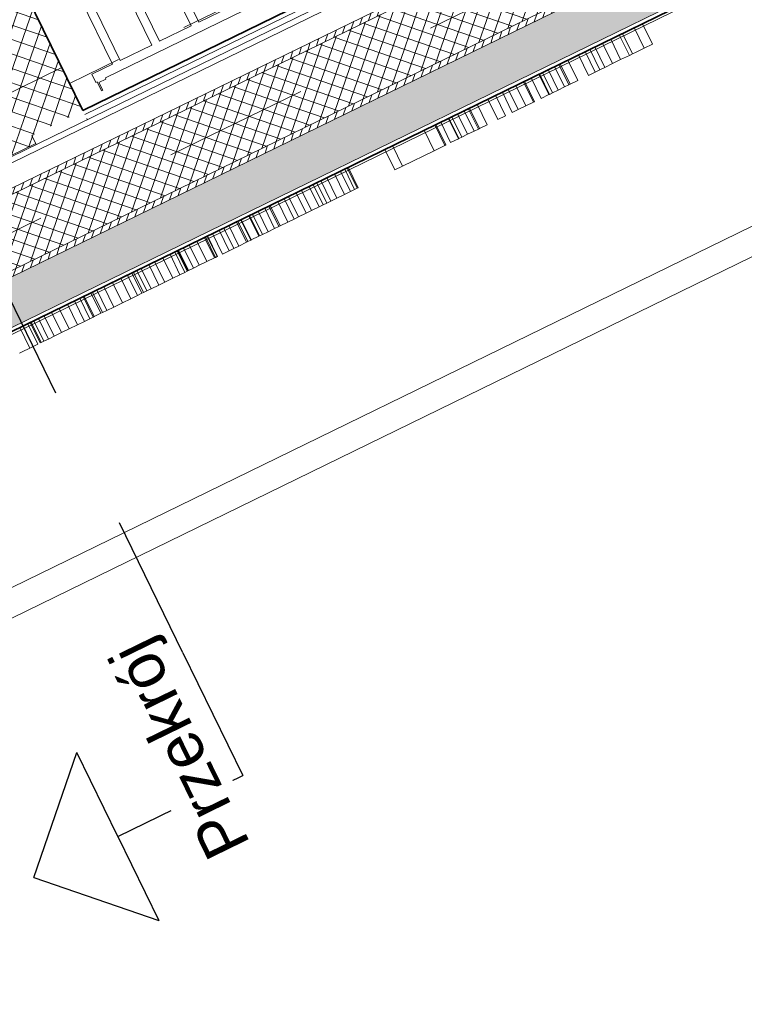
# Model space of a CAD drawing. Extents: x 6414462 to 20492237, y 5756825 to 17376351.
# Tile 27 of 127: x 6497757.32 to 6497758.91, y 5809729.4 to 5809731.56. Entities that reach past the tile are written whole.
import ezdxf

# ---------------------------------------------------------------- set-up
doc = ezdxf.new("R2010")
doc.units = 0
for name, pattern in [('__FK_przerywana', [0.32004, 0.16002, -0.16002]), ('Kreska', [0.635, 0.3175, -0.3175]), ('Linia siatki', [2.2225, 1.27, -0.3175, 0.3175, -0.3175])]:
    doc.linetypes.add(name, pattern=pattern)
for name, color, linetype, lineweight in [('A-AREA-IDEN', 7, 'Continuous', 5), ('A-DETL-GENF', 7, 'Continuous', 5), ('A-DETL-MBND', 7, 'Continuous', 5), ('A-FLOR', 7, 'Continuous', 5), ('A-GENM', 7, 'Continuous', 5), ('A-WALL', 7, 'Continuous', 35), ('A-WALL-PATT', 7, 'Continuous', 35), ('G-ANNO-SYMB', 7, 'Continuous', 5), ('S-GRID', 7, 'Continuous', 5)]:
    doc.layers.add(name, color=color, linetype=linetype, lineweight=lineweight)
doc.styles.add('Arial_1', font='arial.ttf', dxfattribs={"height": 10})
pattern_1 = [(71.0323616, (6497475.582077, 5808865.157373), (-0.01418553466, 0.00487551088), [])]
pattern_2 = [(71.0323616, (6497475.582077, 5808865.157373), (-0.0283710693, 0.0097510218), []), (161.0323616, (6497475.582077, 5808865.157373), (-0.0097510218, -0.0283710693), [])]

# ---------------------------------------------------------------- blocks, each defined once
blk = doc.blocks.new('Lekolar_Wille-Boot-list-60-cm - Default-9124182-__-00_00 Przyziemie PB')
at = {"layer": 'A-DETL-GENF'}
for p, q in [((-29.65, 12.6), (-29.35, 12.6)), ((-29.65, 10.4), (-29.65, 12.6)), ((-29.35, 12.6), (-29.35, 10.7)), ((29.37, 12.6), (29.67, 12.6)), ((29.37, 10.7), (29.37, 12.6)), ((29.67, 12.6), (29.67, 10.4)), ((-29.95, 8.4), (-29.95, 10.4)), ((-29.95, 10.4), (-29.65, 10.4)), ((-29.35, 10.7), (-27.63, 10.7)), ((-27.63, 10.7), (-27.63, 10.4)), ((-27.63, 10.4), (27.65, 10.4)), ((27.65, 10.7), (29.37, 10.7)), ((27.65, 10.4), (27.65, 10.7)), ((29.67, 10.4), (29.95, 10.4)), ((29.95, 10.4), (29.95, 8.4)), ((-24.98, 8.4), (-29.95, 8.4)), ((-24.98, -12.6), (-24.98, 8.4)), ((-23.07, 8.4), (-23.07, -12.6)), ((-15.39, 8.4), (-23.07, 8.4)), ((-15.39, -12.6), (-15.39, 8.4)), ((-13.48, 8.4), (-13.48, -12.6)), ((-5.78, 8.4), (-13.48, 8.4)), ((-5.78, -12.6), (-5.78, 8.4)), ((-3.87, 8.4), (-3.87, -12.6)), ((3.82, 8.4), (-3.87, 8.4)), ((3.82, -12.6), (3.82, 8.4)), ((5.73, 8.4), (5.73, -12.6)), ((13.42, 8.4), (5.73, 8.4)), ((13.42, -12.6), (13.42, 8.4)), ((15.32, 8.4), (15.32, -12.6)), ((23.03, 8.4), (15.32, 8.4)), ((23.03, -12.6), (23.03, 8.4)), ((24.93, 8.4), (24.93, -12.6)), ((29.95, 8.4), (24.93, 8.4)), ((-23.07, -12.6), (-24.98, -12.6)), ((-13.48, -12.6), (-15.39, -12.6)), ((-3.87, -12.6), (-5.78, -12.6)), ((5.73, -12.6), (3.82, -12.6)), ((15.32, -12.6), (13.42, -12.6)), ((24.93, -12.6), (23.03, -12.6))]:
    blk.add_line(p, q, dxfattribs=at)
blk = doc.blocks.new('Przekrój - znacznik przekroju strzałka-605084-__-00_00 Przyziemie PB')
at = {"layer": 'G-ANNO-SYMB', "color": 3, "lineweight": 25, "true_color": 0x00ff00}
for p, q in [((-0.6, 1.0216), (-1.011, 0.6106)), ((-0.6, 1.0216), (-0.189, 0.6106)), ((-0.6, 0.6106), (-1.011, 0.6106)), ((-0.6, 0.6106), (-0.6, 0)), ((-0.6, 0.6106), (-0.189, 0.6106)), ((0, 0), (-0.6, 0))]:
    blk.add_line(p, q, dxfattribs=at)
blk = doc.blocks.new('METKA_POMIESZCZENIA PB NL Lubin - Rozbudowana - z ramką-8603349-__-00_00 Przyziemie PB')
at = {"layer": 'A-AREA-IDEN'}
for p, q in [((0, 0.425), (0, 0)), ((-1, 0), (1.3, 0)), ((0, 0), (0, -0.425))]:
    blk.add_line(p, q, dxfattribs=at)

msp = doc.modelspace()

# ---------------------------------------------------------------- hatches: boundary and pattern name
at = {"layer": 'A-WALL-PATT', "lineweight": 5}
h = msp.add_hatch(dxfattribs=at)
h.set_pattern_fill('FP_11', color=256, scale=0.01, angle=26.0324, style=0, pattern_type=2)
h.set_pattern_definition(pattern_2)
h.paths.add_polyline_path([(6497757.3686, 5809731.2941), (6497757.47, 5809731.3437), (6497757.4689, 5809731.3459), (6497757.3566, 5809731.2911), (6497757.3577, 5809731.2888)])
h.paths.add_polyline_path([(6497757.3312, 5809731.4178), (6497757.4141, 5809731.4582), (6497756.7965, 5809732.7227), (6497756.6841, 5809732.6678), (6497757.3017, 5809731.4034)])
h.paths.add_polyline_path([(6497756.2558, 5809733.5448), (6497756.3681, 5809733.5997), (6497756.3111, 5809733.7165), (6497756.1987, 5809733.6616), (6497756.2034, 5809733.652)])
h = msp.add_hatch(dxfattribs=at)
h.set_pattern_fill('FP_9', color=256, scale=0.01, angle=26.0324, style=0, pattern_type=2)
h.set_pattern_definition([(71.0323616, (6497475.582077, 5808865.157373), (-0.0236425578, 0.0081258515), []), (161.0323616, (6497475.582077, 5808865.157373), (-0.0081258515, -0.0236425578), [])])
h.paths.add_polyline_path([(6497758.5528, 5809731.6221), (6497758.9732, 5809731.8275), (6497758.9074, 5809731.9622), (6497755.8204, 5809730.4545), (6497755.8862, 5809730.3197), (6497758.4477, 5809731.5708)])
h = msp.add_hatch(dxfattribs=at)
h.set_pattern_fill('FP_8', color=256, scale=0.01, angle=26.0324, style=0, pattern_type=2)
h.set_pattern_definition(pattern_1)
h.paths.add_polyline_path([(6497756.0338, 5809730.5587), (6497758.8961, 5809731.9568), (6497758.8906, 5809731.968), (6497755.9497, 5809730.5315), (6497755.9552, 5809730.5203), (6497756.0226, 5809730.5532)])
h = msp.add_hatch(dxfattribs=at)
h.set_pattern_fill('FP_7', color=256, scale=0.01, angle=26.0324, style=0, pattern_type=2)
h.set_pattern_definition([(26.0323616, (6497475.582077, 5808865.157373), (0.01535980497, 0.02280471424), [0.01587, -0.03175]), (146.0323616, (6497475.582077, 5808865.157373), (-0.02742936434, 0.00189962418), [0.01587, -0.03175]), (86.0323616, (6497475.582077, 5808865.157373), (-0.01206955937, 0.02470433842), [0, -0.03175, 0.01587, 0])])
h.paths.add_polyline_path([(6497757.642, 5809731.0521), (6497759.1686, 5809731.7977), (6497759.1247, 5809731.8875), (6497755.7906, 5809730.2591), (6497755.8345, 5809730.1692), (6497757.5353, 5809730.9999)])
h = msp.add_hatch(dxfattribs=at)
h.set_pattern_fill('FP_8', color=256, scale=0.01, angle=26.0324, style=0, pattern_type=2)
h.set_pattern_definition(pattern_1)
h.paths.add_polyline_path([(6497756.8513, 5809730.7771), (6497759.1135, 5809731.8821), (6497759.108, 5809731.8933), (6497755.875, 5809730.3142), (6497755.8805, 5809730.303), (6497756.4245, 5809730.5687)])
h = msp.add_hatch(dxfattribs=at)
h.set_pattern_fill('FP_11', color=256, scale=0.01, angle=26.0324, style=0, pattern_type=2)
h.set_pattern_definition(pattern_2)
h.paths.add_polyline_path([(6497755.9886, 5809730.6229), (6497757.3566, 5809731.2911), (6497757.3478, 5809731.309), (6497757.4601, 5809731.3639), (6497757.4141, 5809731.4582), (6497755.9225, 5809730.7297), (6497755.9773, 5809730.6174), (6497755.9863, 5809730.6218)])

# ---------------------------------------------------------------- linework, layer by layer
at = {"layer": 'A-DETL-MBND', "linetype": '__FK_przerywana'}
msp.add_line((6497758.6887, 5809732.0374, 0.1), (6497757.4312, 5809731.4232, 0.1), dxfattribs=at)
at = {"layer": 'A-FLOR'}
msp.add_line((6497758.9885, 5809731.6947, 0.1), (6497755.8238, 5809730.149, 0.1), dxfattribs=at)
at = {"layer": 'A-GENM'}
for p, q in [((6497758.6712, 5809731.5459, 0.1), (6497758.6889, 5809731.5545, 0.1)), ((6497758.6889, 5809731.5545, 0.1), (6497758.7109, 5809731.5096, 0.1)), ((6497758.6193, 5809731.5205, 0.1), (6497758.6383, 5809731.5298, 0.1)), ((6497758.6383, 5809731.5298, 0.1), (6497758.645, 5809731.5331, 0.1)), ((6497758.6383, 5809731.5298, 0.1), (6497758.6603, 5809731.4849, 0.1)), ((6497758.645, 5809731.5331, 0.1), (6497758.6516, 5809731.5363, 0.1)), ((6497758.645, 5809731.5331, 0.1), (6497758.6669, 5809731.4881, 0.1)), ((6497758.6516, 5809731.5363, 0.1), (6497758.6712, 5809731.5459, 0.1)), ((6497758.6712, 5809731.5459, 0.1), (6497758.6932, 5809731.5009, 0.1)), ((6497758.5844, 5809731.5035, 0.1), (6497758.6014, 5809731.5118, 0.1)), ((6497758.6014, 5809731.5118, 0.1), (6497758.6193, 5809731.5205, 0.1)), ((6497758.6014, 5809731.5118, 0.1), (6497758.6234, 5809731.4668, 0.1)), ((6497758.6193, 5809731.5205, 0.1), (6497758.6412, 5809731.4756, 0.1)), ((6497758.7109, 5809731.5096, 0.1), (6497758.6932, 5809731.5009, 0.1)), ((6497758.5485, 5809731.4859, 0.1), (6497758.5633, 5809731.4932, 0.1)), ((6497758.5485, 5809731.4859, 0.1), (6497758.5705, 5809731.441, 0.1)), ((6497758.5633, 5809731.4932, 0.1), (6497758.5738, 5809731.4983, 0.1)), ((6497758.5633, 5809731.4932, 0.1), (6497758.5853, 5809731.4482, 0.1)), ((6497758.5738, 5809731.4983, 0.1), (6497758.5844, 5809731.5035, 0.1)), ((6497758.5738, 5809731.4983, 0.1), (6497758.5958, 5809731.4534, 0.1)), ((6497758.5844, 5809731.5035, 0.1), (6497758.6064, 5809731.4585, 0.1)), ((6497758.6603, 5809731.4849, 0.1), (6497758.6412, 5809731.4756, 0.1)), ((6497758.6669, 5809731.4881, 0.1), (6497758.6603, 5809731.4849, 0.1)), ((6497758.6736, 5809731.4914, 0.1), (6497758.6669, 5809731.4881, 0.1)), ((6497758.6932, 5809731.5009, 0.1), (6497758.6736, 5809731.4914, 0.1)), ((6497758.4962, 5809731.4604, 0.1), (6497758.5056, 5809731.465, 0.1)), ((6497758.5056, 5809731.465, 0.1), (6497758.5083, 5809731.4663, 0.1)), ((6497758.5056, 5809731.465, 0.1), (6497758.5275, 5809731.42, 0.1)), ((6497758.5083, 5809731.4663, 0.1), (6497758.5253, 5809731.4746, 0.1)), ((6497758.5083, 5809731.4663, 0.1), (6497758.5303, 5809731.4214, 0.1)), ((6497758.5253, 5809731.4746, 0.1), (6497758.5472, 5809731.4296, 0.1)), ((6497758.6234, 5809731.4668, 0.1), (6497758.6064, 5809731.4585, 0.1)), ((6497758.6412, 5809731.4756, 0.1), (6497758.6234, 5809731.4668, 0.1)), ((6497758.4449, 5809731.4353, 0.1), (6497758.4618, 5809731.4436, 0.1)), ((6497758.4618, 5809731.4436, 0.1), (6497758.4628, 5809731.4441, 0.1)), ((6497758.4618, 5809731.4436, 0.1), (6497758.4837, 5809731.3986, 0.1)), ((6497758.4628, 5809731.4441, 0.1), (6497758.4695, 5809731.4473, 0.1)), ((6497758.4628, 5809731.4441, 0.1), (6497758.4848, 5809731.3991, 0.1)), ((6497758.4695, 5809731.4473, 0.1), (6497758.4821, 5809731.4535, 0.1)), ((6497758.4695, 5809731.4473, 0.1), (6497758.4914, 5809731.4024, 0.1)), ((6497758.4821, 5809731.4535, 0.1), (6497758.4962, 5809731.4604, 0.1)), ((6497758.4821, 5809731.4535, 0.1), (6497758.5041, 5809731.4086, 0.1)), ((6497758.4962, 5809731.4604, 0.1), (6497758.5182, 5809731.4155, 0.1)), ((6497758.5853, 5809731.4482, 0.1), (6497758.5705, 5809731.441, 0.1)), ((6497758.5958, 5809731.4534, 0.1), (6497758.5853, 5809731.4482, 0.1)), ((6497758.6064, 5809731.4585, 0.1), (6497758.5958, 5809731.4534, 0.1)), ((6497758.3941, 5809731.4105, 0.1), (6497758.411, 5809731.4188, 0.1)), ((6497758.411, 5809731.4188, 0.1), (6497758.4279, 5809731.427, 0.1)), ((6497758.411, 5809731.4188, 0.1), (6497758.433, 5809731.3738, 0.1)), ((6497758.4279, 5809731.427, 0.1), (6497758.4301, 5809731.4281, 0.1)), ((6497758.4279, 5809731.427, 0.1), (6497758.4499, 5809731.3821, 0.1)), ((6497758.4301, 5809731.4281, 0.1), (6497758.452, 5809731.3831, 0.1)), ((6497758.4449, 5809731.4353, 0.1), (6497758.4668, 5809731.3904, 0.1)), ((6497758.5275, 5809731.42, 0.1), (6497758.5182, 5809731.4155, 0.1)), ((6497758.5303, 5809731.4214, 0.1), (6497758.5275, 5809731.42, 0.1)), ((6497758.5472, 5809731.4296, 0.1), (6497758.5303, 5809731.4214, 0.1)), ((6497758.3497, 5809731.3888, 0.1), (6497758.3666, 5809731.3971, 0.1)), ((6497758.3666, 5809731.3971, 0.1), (6497758.3885, 5809731.3521, 0.1)), ((6497758.3814, 5809731.4043, 0.1), (6497758.3941, 5809731.4105, 0.1)), ((6497758.3814, 5809731.4043, 0.1), (6497758.4033, 5809731.3594, 0.1)), ((6497758.3941, 5809731.4105, 0.1), (6497758.416, 5809731.3656, 0.1)), ((6497758.4837, 5809731.3986, 0.1), (6497758.4668, 5809731.3904, 0.1)), ((6497758.4848, 5809731.3991, 0.1), (6497758.4837, 5809731.3986, 0.1)), ((6497758.4914, 5809731.4024, 0.1), (6497758.4848, 5809731.3991, 0.1)), ((6497758.5041, 5809731.4086, 0.1), (6497758.4914, 5809731.4024, 0.1)), ((6497758.5182, 5809731.4155, 0.1), (6497758.5041, 5809731.4086, 0.1)), ((6497758.3095, 5809731.3692, 0.1), (6497758.3264, 5809731.3774, 0.1)), ((6497758.3264, 5809731.3774, 0.1), (6497758.3483, 5809731.3325, 0.1)), ((6497758.3497, 5809731.3888, 0.1), (6497758.3716, 5809731.3439, 0.1)), ((6497758.4499, 5809731.3821, 0.1), (6497758.433, 5809731.3738, 0.1)), ((6497758.452, 5809731.3831, 0.1), (6497758.4499, 5809731.3821, 0.1)), ((6497758.2706, 5809731.3502, 0.1), (6497758.2833, 5809731.3564, 0.1)), ((6497758.2833, 5809731.3564, 0.1), (6497758.2974, 5809731.3633, 0.1)), ((6497758.2833, 5809731.3564, 0.1), (6497758.3052, 5809731.3114, 0.1)), ((6497758.2974, 5809731.3633, 0.1), (6497758.3067, 5809731.3678, 0.1)), ((6497758.2974, 5809731.3633, 0.1), (6497758.3193, 5809731.3183, 0.1)), ((6497758.3067, 5809731.3678, 0.1), (6497758.3095, 5809731.3692, 0.1)), ((6497758.3067, 5809731.3678, 0.1), (6497758.3287, 5809731.3229, 0.1)), ((6497758.3095, 5809731.3692, 0.1), (6497758.3314, 5809731.3242, 0.1)), ((6497758.416, 5809731.3656, 0.1), (6497758.4033, 5809731.3594, 0.1)), ((6497758.433, 5809731.3738, 0.1), (6497758.416, 5809731.3656, 0.1)), ((6497758.2333, 5809731.332, 0.1), (6497758.2354, 5809731.333, 0.1)), ((6497758.2354, 5809731.333, 0.1), (6497758.2574, 5809731.2881, 0.1)), ((6497758.246, 5809731.3382, 0.1), (6497758.2629, 5809731.3464, 0.1)), ((6497758.246, 5809731.3382, 0.1), (6497758.2679, 5809731.2932, 0.1)), ((6497758.2629, 5809731.3464, 0.1), (6497758.2639, 5809731.3469, 0.1)), ((6497758.2629, 5809731.3464, 0.1), (6497758.2849, 5809731.3015, 0.1)), ((6497758.2639, 5809731.3469, 0.1), (6497758.2706, 5809731.3502, 0.1)), ((6497758.2639, 5809731.3469, 0.1), (6497758.2859, 5809731.302, 0.1)), ((6497758.2706, 5809731.3502, 0.1), (6497758.2926, 5809731.3053, 0.1)), ((6497758.3483, 5809731.3325, 0.1), (6497758.3314, 5809731.3242, 0.1)), ((6497758.3885, 5809731.3521, 0.1), (6497758.3716, 5809731.3439, 0.1)), ((6497758.1402, 5809731.2865, 0.1), (6497758.2096, 5809731.3204, 0.1)), ((6497758.2096, 5809731.3204, 0.1), (6497758.2333, 5809731.332, 0.1)), ((6497758.2096, 5809731.3204, 0.1), (6497758.2316, 5809731.2755, 0.1)), ((6497758.2333, 5809731.332, 0.1), (6497758.2552, 5809731.287, 0.1)), ((6497758.3052, 5809731.3114, 0.1), (6497758.2926, 5809731.3053, 0.1)), ((6497758.3193, 5809731.3183, 0.1), (6497758.3052, 5809731.3114, 0.1)), ((6497758.3287, 5809731.3229, 0.1), (6497758.3193, 5809731.3183, 0.1)), ((6497758.3314, 5809731.3242, 0.1), (6497758.3287, 5809731.3229, 0.1)), ((6497758.2849, 5809731.3015, 0.1), (6497758.2679, 5809731.2932, 0.1)), ((6497758.2859, 5809731.302, 0.1), (6497758.2849, 5809731.3015, 0.1)), ((6497758.2926, 5809731.3053, 0.1), (6497758.2859, 5809731.302, 0.1)), ((6497758.1233, 5809731.2782, 0.1), (6497758.1402, 5809731.2865, 0.1)), ((6497758.1233, 5809731.2782, 0.1), (6497758.1452, 5809731.2333, 0.1)), ((6497758.1402, 5809731.2865, 0.1), (6497758.1622, 5809731.2416, 0.1)), ((6497758.2316, 5809731.2755, 0.1), (6497758.1622, 5809731.2416, 0.1)), ((6497758.2552, 5809731.287, 0.1), (6497758.2316, 5809731.2755, 0.1)), ((6497758.2574, 5809731.2881, 0.1), (6497758.2552, 5809731.287, 0.1)), ((6497757.9963, 5809731.2162, 0.1), (6497758.013, 5809731.2244, 0.1)), ((6497758.013, 5809731.2244, 0.1), (6497758.0257, 5809731.2306, 0.1)), ((6497758.013, 5809731.2244, 0.1), (6497758.035, 5809731.1795, 0.1)), ((6497758.0257, 5809731.2306, 0.1), (6497758.0352, 5809731.2352, 0.1)), ((6497758.0257, 5809731.2306, 0.1), (6497758.0477, 5809731.1857, 0.1)), ((6497758.0352, 5809731.2352, 0.1), (6497758.041, 5809731.238, 0.1)), ((6497758.0571, 5809731.1903, 0.1), (6497758.0352, 5809731.2352, 0.1)), ((6497758.041, 5809731.238, 0.1), (6497758.0429, 5809731.239, 0.1)), ((6497758.041, 5809731.238, 0.1), (6497758.0629, 5809731.1931, 0.1)), ((6497758.0429, 5809731.239, 0.1), (6497758.0648, 5809731.194, 0.1)), ((6497758.1622, 5809731.2416, 0.1), (6497758.1452, 5809731.2333, 0.1)), ((6497757.9663, 5809731.2015, 0.1), (6497757.9738, 5809731.2052, 0.1)), ((6497757.9738, 5809731.2052, 0.1), (6497757.9831, 5809731.2098, 0.1)), ((6497757.9738, 5809731.2052, 0.1), (6497757.9958, 5809731.1603, 0.1)), ((6497757.9831, 5809731.2098, 0.1), (6497757.9963, 5809731.2162, 0.1)), ((6497757.9831, 5809731.2098, 0.1), (6497758.0051, 5809731.1649, 0.1)), ((6497757.9963, 5809731.2162, 0.1), (6497758.0183, 5809731.1713, 0.1)), ((6497757.9117, 5809731.1749, 0.1), (6497757.9287, 5809731.1832, 0.1)), ((6497757.9287, 5809731.1832, 0.1), (6497757.9403, 5809731.1889, 0.1)), ((6497757.9287, 5809731.1832, 0.1), (6497757.9506, 5809731.1382, 0.1)), ((6497757.9403, 5809731.1889, 0.1), (6497757.9569, 5809731.1969, 0.1)), ((6497757.9403, 5809731.1889, 0.1), (6497757.9622, 5809731.1439, 0.1)), ((6497757.9569, 5809731.1969, 0.1), (6497757.9663, 5809731.2015, 0.1)), ((6497757.9569, 5809731.1969, 0.1), (6497757.9788, 5809731.152, 0.1)), ((6497757.9663, 5809731.2015, 0.1), (6497757.9882, 5809731.1566, 0.1)), ((6497758.0477, 5809731.1857, 0.1), (6497758.035, 5809731.1795, 0.1)), ((6497758.0571, 5809731.1903, 0.1), (6497758.0477, 5809731.1857, 0.1)), ((6497758.0629, 5809731.1931, 0.1), (6497758.0571, 5809731.1903, 0.1)), ((6497758.0648, 5809731.194, 0.1), (6497758.0629, 5809731.1931, 0.1)), ((6497757.8715, 5809731.1553, 0.1), (6497757.8885, 5809731.1635, 0.1)), ((6497757.8885, 5809731.1635, 0.1), (6497757.9021, 5809731.1702, 0.1)), ((6497757.8885, 5809731.1635, 0.1), (6497757.9104, 5809731.1186, 0.1)), ((6497757.9021, 5809731.1702, 0.1), (6497757.9117, 5809731.1749, 0.1)), ((6497757.9021, 5809731.1702, 0.1), (6497757.924, 5809731.1253, 0.1)), ((6497757.9117, 5809731.1749, 0.1), (6497757.9337, 5809731.13, 0.1)), ((6497757.9958, 5809731.1603, 0.1), (6497757.9882, 5809731.1566, 0.1)), ((6497758.0051, 5809731.1649, 0.1), (6497757.9958, 5809731.1603, 0.1)), ((6497758.0183, 5809731.1713, 0.1), (6497758.0051, 5809731.1649, 0.1)), ((6497758.035, 5809731.1795, 0.1), (6497758.0183, 5809731.1713, 0.1)), ((6497757.8327, 5809731.1363, 0.1), (6497757.8453, 5809731.1425, 0.1)), ((6497757.8453, 5809731.1425, 0.1), (6497757.8595, 5809731.1494, 0.1)), ((6497757.8453, 5809731.1425, 0.1), (6497757.8673, 5809731.0975, 0.1)), ((6497757.8595, 5809731.1494, 0.1), (6497757.8688, 5809731.1539, 0.1)), ((6497757.8595, 5809731.1494, 0.1), (6497757.8814, 5809731.1044, 0.1)), ((6497757.8688, 5809731.1539, 0.1), (6497757.8715, 5809731.1553, 0.1)), ((6497757.8688, 5809731.1539, 0.1), (6497757.8907, 5809731.109, 0.1)), ((6497757.8715, 5809731.1553, 0.1), (6497757.8935, 5809731.1103, 0.1)), ((6497757.9506, 5809731.1382, 0.1), (6497757.9337, 5809731.13, 0.1)), ((6497757.9622, 5809731.1439, 0.1), (6497757.9506, 5809731.1382, 0.1)), ((6497757.9788, 5809731.152, 0.1), (6497757.9622, 5809731.1439, 0.1)), ((6497757.9882, 5809731.1566, 0.1), (6497757.9788, 5809731.152, 0.1)), ((6497757.7805, 5809731.1108, 0.1), (6497757.7975, 5809731.1191, 0.1)), ((6497757.7975, 5809731.1191, 0.1), (6497757.8006, 5809731.1206, 0.1)), ((6497757.7975, 5809731.1191, 0.1), (6497757.8194, 5809731.0742, 0.1)), ((6497757.8006, 5809731.1206, 0.1), (6497757.8071, 5809731.1238, 0.1)), ((6497757.8006, 5809731.1206, 0.1), (6497757.8225, 5809731.0757, 0.1)), ((6497757.8071, 5809731.1238, 0.1), (6497757.8081, 5809731.1243, 0.1)), ((6497757.8071, 5809731.1238, 0.1), (6497757.829, 5809731.0789, 0.1)), ((6497757.8081, 5809731.1243, 0.1), (6497757.825, 5809731.1325, 0.1)), ((6497757.8081, 5809731.1243, 0.1), (6497757.83, 5809731.0793, 0.1)), ((6497757.825, 5809731.1325, 0.1), (6497757.826, 5809731.133, 0.1)), ((6497757.825, 5809731.1325, 0.1), (6497757.8469, 5809731.0876, 0.1)), ((6497757.826, 5809731.133, 0.1), (6497757.8327, 5809731.1363, 0.1)), ((6497757.826, 5809731.133, 0.1), (6497757.848, 5809731.0881, 0.1)), ((6497757.8327, 5809731.1363, 0.1), (6497757.8547, 5809731.0914, 0.1)), ((6497757.9104, 5809731.1186, 0.1), (6497757.8935, 5809731.1103, 0.1)), ((6497757.924, 5809731.1253, 0.1), (6497757.9104, 5809731.1186, 0.1)), ((6497757.9337, 5809731.13, 0.1), (6497757.924, 5809731.1253, 0.1)), ((6497757.7446, 5809731.0933, 0.1), (6497757.7594, 5809731.1005, 0.1)), ((6497757.7594, 5809731.1005, 0.1), (6497757.7699, 5809731.1056, 0.1)), ((6497757.7594, 5809731.1005, 0.1), (6497757.7814, 5809731.0556, 0.1)), ((6497757.7699, 5809731.1056, 0.1), (6497757.7805, 5809731.1108, 0.1)), ((6497757.7699, 5809731.1056, 0.1), (6497757.7919, 5809731.0607, 0.1)), ((6497757.7805, 5809731.1108, 0.1), (6497757.8024, 5809731.0659, 0.1)), ((6497757.8673, 5809731.0975, 0.1), (6497757.8547, 5809731.0914, 0.1)), ((6497757.8814, 5809731.1044, 0.1), (6497757.8673, 5809731.0975, 0.1)), ((6497757.8907, 5809731.109, 0.1), (6497757.8814, 5809731.1044, 0.1)), ((6497757.8935, 5809731.1103, 0.1), (6497757.8907, 5809731.109, 0.1)), ((6497757.6938, 5809731.0685, 0.1), (6497757.7108, 5809731.0767, 0.1)), ((6497757.7108, 5809731.0767, 0.1), (6497757.7277, 5809731.085, 0.1)), ((6497757.7108, 5809731.0767, 0.1), (6497757.7327, 5809731.0318, 0.1)), ((6497757.7277, 5809731.085, 0.1), (6497757.7298, 5809731.086, 0.1)), ((6497757.7277, 5809731.085, 0.1), (6497757.7496, 5809731.0401, 0.1)), ((6497757.7298, 5809731.086, 0.1), (6497757.7331, 5809731.0877, 0.1)), ((6497757.7298, 5809731.086, 0.1), (6497757.7517, 5809731.0411, 0.1)), ((6497757.7331, 5809731.0877, 0.1), (6497757.734, 5809731.0881, 0.1)), ((6497757.7331, 5809731.0877, 0.1), (6497757.7551, 5809731.0427, 0.1)), ((6497757.734, 5809731.0881, 0.1), (6497757.756, 5809731.0432, 0.1)), ((6497757.7446, 5809731.0933, 0.1), (6497757.7666, 5809731.0484, 0.1)), ((6497757.8194, 5809731.0742, 0.1), (6497757.8024, 5809731.0659, 0.1)), ((6497757.8225, 5809731.0757, 0.1), (6497757.8194, 5809731.0742, 0.1)), ((6497757.829, 5809731.0789, 0.1), (6497757.8225, 5809731.0757, 0.1)), ((6497757.83, 5809731.0793, 0.1), (6497757.829, 5809731.0789, 0.1)), ((6497757.8469, 5809731.0876, 0.1), (6497757.83, 5809731.0793, 0.1)), ((6497757.848, 5809731.0881, 0.1), (6497757.8469, 5809731.0876, 0.1)), ((6497757.8547, 5809731.0914, 0.1), (6497757.848, 5809731.0881, 0.1)), ((6497757.6516, 5809731.0478, 0.1), (6497757.6625, 5809731.0532, 0.1)), ((6497757.6625, 5809731.0532, 0.1), (6497757.6676, 5809731.0556, 0.1)), ((6497757.6625, 5809731.0532, 0.1), (6497757.6844, 5809731.0082, 0.1)), ((6497757.6676, 5809731.0556, 0.1), (6497757.6684, 5809731.0561, 0.1)), ((6497757.6676, 5809731.0556, 0.1), (6497757.6895, 5809731.0107, 0.1)), ((6497757.6684, 5809731.0561, 0.1), (6497757.6706, 5809731.0571, 0.1)), ((6497757.6684, 5809731.0561, 0.1), (6497757.6904, 5809731.0112, 0.1)), ((6497757.6706, 5809731.0571, 0.1), (6497757.6811, 5809731.0623, 0.1)), ((6497757.6706, 5809731.0571, 0.1), (6497757.6925, 5809731.0122, 0.1)), ((6497757.6811, 5809731.0623, 0.1), (6497757.6938, 5809731.0685, 0.1)), ((6497757.6811, 5809731.0623, 0.1), (6497757.7031, 5809731.0174, 0.1)), ((6497757.6938, 5809731.0685, 0.1), (6497757.7158, 5809731.0236, 0.1)), ((6497757.7814, 5809731.0556, 0.1), (6497757.7666, 5809731.0484, 0.1)), ((6497757.7919, 5809731.0607, 0.1), (6497757.7814, 5809731.0556, 0.1)), ((6497757.8024, 5809731.0659, 0.1), (6497757.7919, 5809731.0607, 0.1)), ((6497757.605, 5809731.0251, 0.1), (6497757.6179, 5809731.0314, 0.1)), ((6497757.6179, 5809731.0314, 0.1), (6497757.6356, 5809731.04, 0.1)), ((6497757.6179, 5809731.0314, 0.1), (6497757.6399, 5809730.9865, 0.1)), ((6497757.6356, 5809731.04, 0.1), (6497757.6516, 5809731.0478, 0.1)), ((6497757.6575, 5809730.9951, 0.1), (6497757.6356, 5809731.04, 0.1)), ((6497757.6516, 5809731.0478, 0.1), (6497757.6735, 5809731.0029, 0.1)), ((6497757.7327, 5809731.0318, 0.1), (6497757.7158, 5809731.0236, 0.1)), ((6497757.7496, 5809731.0401, 0.1), (6497757.7327, 5809731.0318, 0.1)), ((6497757.7517, 5809731.0411, 0.1), (6497757.7496, 5809731.0401, 0.1)), ((6497757.7551, 5809731.0427, 0.1), (6497757.7517, 5809731.0411, 0.1)), ((6497757.756, 5809731.0432, 0.1), (6497757.7551, 5809731.0427, 0.1)), ((6497757.5679, 5809731.007, 0.1), (6497757.5711, 5809731.0085, 0.1)), ((6497757.5711, 5809731.0085, 0.1), (6497757.5786, 5809731.0122, 0.1)), ((6497757.5711, 5809731.0085, 0.1), (6497757.5931, 5809730.9636, 0.1)), ((6497757.5786, 5809731.0122, 0.1), (6497757.5881, 5809731.0168, 0.1)), ((6497757.5786, 5809731.0122, 0.1), (6497757.6005, 5809730.9673, 0.1)), ((6497757.5881, 5809731.0168, 0.1), (6497757.605, 5809731.0251, 0.1)), ((6497757.5881, 5809731.0168, 0.1), (6497757.61, 5809730.9719, 0.1)), ((6497757.605, 5809731.0251, 0.1), (6497757.6269, 5809730.9802, 0.1)), ((6497757.6844, 5809731.0082, 0.1), (6497757.6735, 5809731.0029, 0.1)), ((6497757.6895, 5809731.0107, 0.1), (6497757.6844, 5809731.0082, 0.1)), ((6497757.6904, 5809731.0112, 0.1), (6497757.6895, 5809731.0107, 0.1)), ((6497757.6925, 5809731.0122, 0.1), (6497757.6904, 5809731.0112, 0.1)), ((6497757.7031, 5809731.0174, 0.1), (6497757.6925, 5809731.0122, 0.1)), ((6497757.7158, 5809731.0236, 0.1), (6497757.7031, 5809731.0174, 0.1)), ((6497757.5062, 5809730.9769, 0.1), (6497757.5252, 5809730.9861, 0.1)), ((6497757.5252, 5809730.9861, 0.1), (6497757.5436, 5809730.9951, 0.1)), ((6497757.5252, 5809730.9861, 0.1), (6497757.5472, 5809730.9412, 0.1)), ((6497757.5436, 5809730.9951, 0.1), (6497757.5583, 5809731.0023, 0.1)), ((6497757.5436, 5809730.9951, 0.1), (6497757.5655, 5809730.9502, 0.1)), ((6497757.5583, 5809731.0023, 0.1), (6497757.5679, 5809731.007, 0.1)), ((6497757.5583, 5809731.0023, 0.1), (6497757.5802, 5809730.9573, 0.1)), ((6497757.5679, 5809731.007, 0.1), (6497757.5899, 5809730.9621, 0.1)), ((6497757.6399, 5809730.9865, 0.1), (6497757.6269, 5809730.9802, 0.1)), ((6497757.6575, 5809730.9951, 0.1), (6497757.6399, 5809730.9865, 0.1)), ((6497757.6735, 5809731.0029, 0.1), (6497757.6575, 5809730.9951, 0.1)), ((6497757.478, 5809730.9631, 0.1), (6497757.4813, 5809730.9647, 0.1)), ((6497757.4813, 5809730.9647, 0.1), (6497757.4912, 5809730.9695, 0.1)), ((6497757.4813, 5809730.9647, 0.1), (6497757.5033, 5809730.9198, 0.1)), ((6497757.4912, 5809730.9695, 0.1), (6497757.5062, 5809730.9769, 0.1)), ((6497757.4912, 5809730.9695, 0.1), (6497757.5131, 5809730.9246, 0.1)), ((6497757.5062, 5809730.9769, 0.1), (6497757.5282, 5809730.9319, 0.1)), ((6497757.6005, 5809730.9673, 0.1), (6497757.5931, 5809730.9636, 0.1)), ((6497757.61, 5809730.9719, 0.1), (6497757.6005, 5809730.9673, 0.1)), ((6497757.6269, 5809730.9802, 0.1), (6497757.61, 5809730.9719, 0.1)), ((6497757.4267, 5809730.938, 0.1), (6497757.442, 5809730.9455, 0.1)), ((6497757.442, 5809730.9455, 0.1), (6497757.4536, 5809730.9512, 0.1)), ((6497757.442, 5809730.9455, 0.1), (6497757.4639, 5809730.9005, 0.1)), ((6497757.4536, 5809730.9512, 0.1), (6497757.4611, 5809730.9548, 0.1)), ((6497757.4536, 5809730.9512, 0.1), (6497757.4756, 5809730.9062, 0.1)), ((6497757.4611, 5809730.9548, 0.1), (6497757.4632, 5809730.9558, 0.1)), ((6497757.4611, 5809730.9548, 0.1), (6497757.4831, 5809730.9099, 0.1)), ((6497757.4632, 5809730.9558, 0.1), (6497757.478, 5809730.9631, 0.1)), ((6497757.4632, 5809730.9558, 0.1), (6497757.4852, 5809730.9109, 0.1)), ((6497757.478, 5809730.9631, 0.1), (6497757.5, 5809730.9182, 0.1)), ((6497757.5655, 5809730.9502, 0.1), (6497757.5472, 5809730.9412, 0.1)), ((6497757.5802, 5809730.9573, 0.1), (6497757.5655, 5809730.9502, 0.1)), ((6497757.5899, 5809730.9621, 0.1), (6497757.5802, 5809730.9573, 0.1)), ((6497757.5931, 5809730.9636, 0.1), (6497757.5899, 5809730.9621, 0.1)), ((6497757.3911, 5809730.9206, 0.1), (6497757.4081, 5809730.9289, 0.1)), ((6497757.4081, 5809730.9289, 0.1), (6497757.4267, 5809730.938, 0.1)), ((6497757.4081, 5809730.9289, 0.1), (6497757.43, 5809730.884, 0.1)), ((6497757.4267, 5809730.938, 0.1), (6497757.4486, 5809730.8931, 0.1)), ((6497757.5131, 5809730.9246, 0.1), (6497757.5033, 5809730.9198, 0.1)), ((6497757.5282, 5809730.9319, 0.1), (6497757.5131, 5809730.9246, 0.1)), ((6497757.5472, 5809730.9412, 0.1), (6497757.5282, 5809730.9319, 0.1)), ((6497757.3468, 5809730.899, 0.1), (6497757.3528, 5809730.9019, 0.1)), ((6497757.3528, 5809730.9019, 0.1), (6497757.3625, 5809730.9066, 0.1)), ((6497757.3528, 5809730.9019, 0.1), (6497757.3747, 5809730.857, 0.1)), ((6497757.3625, 5809730.9066, 0.1), (6497757.3756, 5809730.913, 0.1)), ((6497757.3625, 5809730.9066, 0.1), (6497757.3844, 5809730.8617, 0.1)), ((6497757.3756, 5809730.913, 0.1), (6497757.3911, 5809730.9206, 0.1)), ((6497757.3756, 5809730.913, 0.1), (6497757.3975, 5809730.8681, 0.1)), ((6497757.3911, 5809730.9206, 0.1), (6497757.413, 5809730.8757, 0.1)), ((6497757.4639, 5809730.9005, 0.1), (6497757.4486, 5809730.8931, 0.1)), ((6497757.4756, 5809730.9062, 0.1), (6497757.4639, 5809730.9005, 0.1)), ((6497757.4831, 5809730.9099, 0.1), (6497757.4756, 5809730.9062, 0.1)), ((6497757.4852, 5809730.9109, 0.1), (6497757.4831, 5809730.9099, 0.1)), ((6497757.5, 5809730.9182, 0.1), (6497757.4852, 5809730.9109, 0.1)), ((6497757.5033, 5809730.9198, 0.1), (6497757.5, 5809730.9182, 0.1)), ((6497757.3046, 5809730.8784, 0.1), (6497757.3218, 5809730.8868, 0.1)), ((6497757.3218, 5809730.8868, 0.1), (6497757.3395, 5809730.8954, 0.1)), ((6497757.3218, 5809730.8868, 0.1), (6497757.3438, 5809730.8418, 0.1)), ((6497757.3395, 5809730.8954, 0.1), (6497757.3614, 5809730.8505, 0.1)), ((6497757.3448, 5809730.898, 0.1), (6497757.3468, 5809730.899, 0.1)), ((6497757.3448, 5809730.898, 0.1), (6497757.3667, 5809730.8531, 0.1)), ((6497757.3468, 5809730.899, 0.1), (6497757.3687, 5809730.854, 0.1)), ((6497757.43, 5809730.884, 0.1), (6497757.413, 5809730.8757, 0.1)), ((6497757.4486, 5809730.8931, 0.1), (6497757.43, 5809730.884, 0.1)), ((6497757.3747, 5809730.857, 0.1), (6497757.3687, 5809730.854, 0.1)), ((6497757.3844, 5809730.8617, 0.1), (6497757.3747, 5809730.857, 0.1)), ((6497757.3975, 5809730.8681, 0.1), (6497757.3844, 5809730.8617, 0.1)), ((6497757.413, 5809730.8757, 0.1), (6497757.3975, 5809730.8681, 0.1)), ((6497757.3438, 5809730.8418, 0.1), (6497757.3266, 5809730.8335, 0.1)), ((6497757.3614, 5809730.8505, 0.1), (6497757.3438, 5809730.8418, 0.1)), ((6497757.3687, 5809730.854, 0.1), (6497757.3667, 5809730.8531, 0.1)), ((6497757.3266, 5809730.8335, 0.1), (6497757.3212, 5809730.8308, 0.1))]:
    msp.add_line(p, q, dxfattribs=at)
at = {"layer": 'A-WALL'}
for p, q in [((6497758.777, 5809732.0071, 0.1), (6497757.4601, 5809731.3639, 0.1)), ((6497757.4601, 5809731.3639, 0.1), (6497757.154, 5809731.9906, 0.1)), ((6497755.8308, 5809730.1585, 0.1), (6497759.2691, 5809731.8379, 0.1))]:
    msp.add_line(p, q, dxfattribs=at)
at = {"layer": 'A-WALL', "lineweight": 5}
for p, q in [((6497755.9839, 5809730.6039, 0.1), (6497758.8238, 5809731.991, 0.1)), ((6497755.9897, 5809730.6206, 0.1), (6497758.8071, 5809731.9967, 0.1)), ((6497757.4645, 5809731.3549, 0.1), (6497758.7903, 5809732.0025, 0.1)), ((6497755.9552, 5809730.5203, 0.1), (6497758.9074, 5809731.9622, 0.1)), ((6497758.8906, 5809731.968, 0.1), (6497756.0283, 5809730.5699, 0.1)), ((6497755.8805, 5809730.303, 0.1), (6497759.1247, 5809731.8875, 0.1)), ((6497759.108, 5809731.8933, 0.1), (6497756.0996, 5809730.4239, 0.1)), ((6497755.8345, 5809730.1692, 0.1), (6497759.2584, 5809731.8416, 0.1)), ((6497757.4141, 5809731.4582, 0.1), (6497755.9225, 5809730.7297, 0.1)), ((6497757.47, 5809731.3437, 0.1), (6497757.4689, 5809731.3459, 0.1)), ((6497755.9773, 5809730.6174, 0.1), (6497757.3566, 5809731.2911, 0.1)), ((6497757.3577, 5809731.2888, 0.1), (6497757.3478, 5809731.309, 0.1)), ((6497755.594, 5809729.4803, 0.1), (6497759.2079, 5809731.2454, 0.1)), ((6497759.2882, 5809731.2179, 0.1), (6497755.5664, 5809729.4, 0.1))]:
    msp.add_line(p, q, dxfattribs=at)
at = {"layer": 'G-ANNO-SYMB', "linetype": 'Kreska', "lineweight": 25}
msp.add_line((6497757.6797, 5809730.1722, 0.1), (6497753.4016, 5809738.9309, 0.1), dxfattribs=at)

# ---------------------------------------------------------------- block references
at = {"layer": 'A-AREA-IDEN', "xscale": 0.4999999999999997, "yscale": 0.4999999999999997, "zscale": 0.4999999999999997, "rotation": 26.03236155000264}
msp.add_blockref('METKA_POMIESZCZENIA PB NL Lubin - Rozbudowana - z ramką-8603349-__-00_00 Przyziemie PB', (6497757.6476, 5809731.9517, 0.1), dxfattribs=at)
at = {"layer": 'A-GENM', "xscale": 0.01, "yscale": 0.01, "zscale": 0.01, "rotation": 206.0323615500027}
msp.add_blockref('Lekolar_Wille-Boot-list-60-cm - Default-9124182-__-00_00 Przyziemie PB', (6497757.7125, 5809731.6502, 0.1), dxfattribs=at)
at = {"layer": 'G-ANNO-SYMB', "lineweight": 25, "xscale": 0.4999999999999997, "yscale": 0.4999999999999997, "zscale": 0.4999999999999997, "rotation": 116.0323615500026}
msp.add_blockref('Przekrój - znacznik przekroju strzałka-605084-__-00_00 Przyziemie PB', (6497757.6797, 5809730.1722, 0.1), dxfattribs=at)

# ---------------------------------------------------------------- next in the draw order: texts
at = {"layer": 'G-ANNO-SYMB', "lineweight": 25, "insert": (6497757.7393, 5809729.7084, 0.1), "char_height": 0.1, "width": 0.633333, "attachment_point": 1, "rotation": 116.0324, "style": 'Arial_1', "bg_fill": 3, "box_fill_scale": 1.25, "bg_fill_color": 256, "bg_fill_true_color": 13158600, "bg_fill_transparency": 0}
msp.add_mtext('Przekrój', dxfattribs=at)

# ---------------------------------------------------------------- next in the draw order: linework, layer by layer
at = {"layer": 'S-GRID', "linetype": 'Linia siatki'}
msp.add_line((6497754.2298, 5809729.5941, 0.1), (6497767.0771, 5809735.8691, 0.1), dxfattribs=at)

doc.saveas('drawing.dxf')
